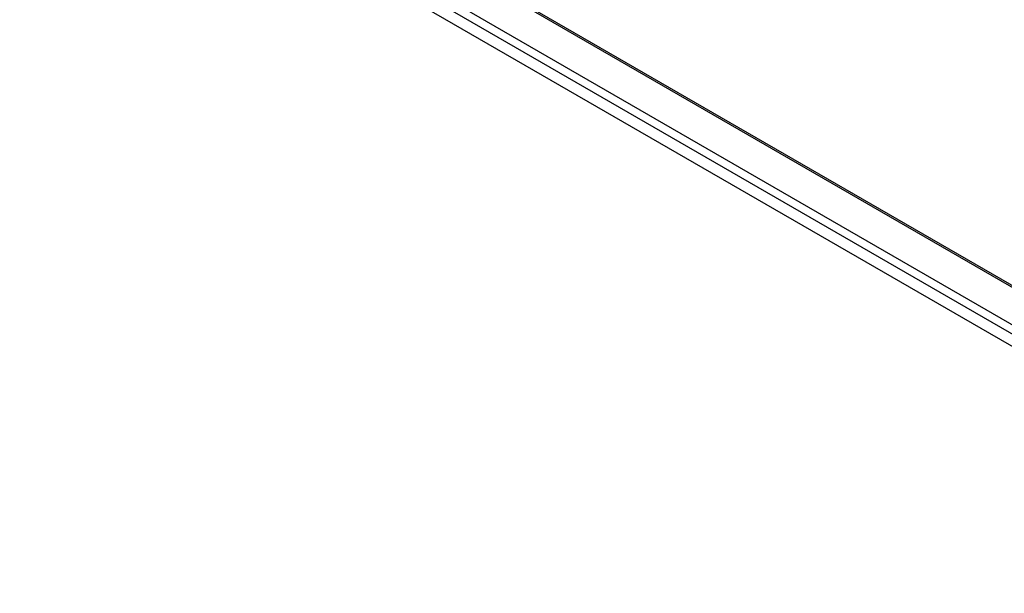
# Model space of a CAD drawing. Header units: inches. Extents: x 24 to 237, y 20 to 145.
# Tile 60 of 107: x 203 to 220, y 68 to 77. Entities that reach past the tile are written whole.
import ezdxf

# ---------------------------------------------------------------- set-up
doc = ezdxf.new("R2010")
doc.units = ezdxf.units.IN
doc.header["$MEASUREMENT"] = 0
doc.layers.add('Visible Edges(ANSI)', color=7, linetype='Continuous', lineweight=25)
doc.layers.add('Visible Tangent Edges(ANSI)', color=7, linetype='Continuous', lineweight=25)

msp = doc.modelspace()

# ---------------------------------------------------------------- linework, layer by layer
at = {"layer": 'Visible Edges(ANSI)'}
for p, q in [((203.404, 82.222), (227.005, 68.596)), ((227.076, 67.509), (202.622, 81.628))]:
    msp.add_line(p, q, dxfattribs=at)
at = {"layer": 'Visible Tangent Edges(ANSI)'}
for p, q in [((227.005, 68.562), (203.381, 82.202)), ((227.034, 67.742), (202.663, 81.812)), ((202.825, 81.881), (227.005, 67.92))]:
    msp.add_line(p, q, dxfattribs=at)

doc.saveas('drawing.dxf')
